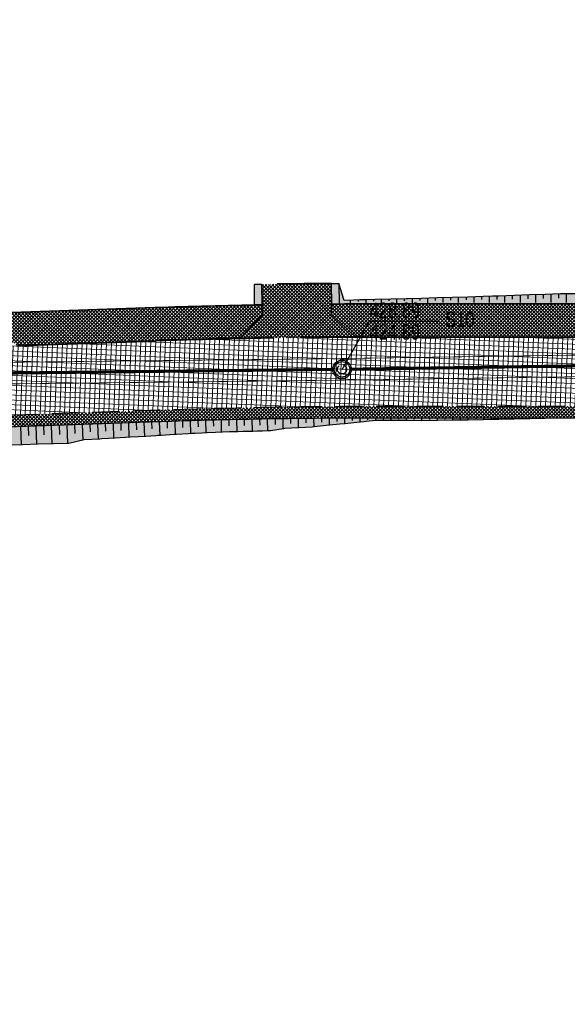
# Model space of a CAD drawing. Header units: metres. Extents: x 7331444 to 14836576, y 5479641 to 11132379.
# Tile 24 of 53: x 7418262 to 7418298, y 5566030 to 5566094. Entities that reach past the tile are written whole.
import ezdxf

# ---------------------------------------------------------------- set-up
doc = ezdxf.new("R2010")
doc.units = ezdxf.units.M
for name, pattern in [('1.5_0.5', [2, 1.5, -0.5]), ('ACAD_ISO02W100', [15, 12, -3]), ('DASHED', [0.75, 0.5, -0.25]), ('DASHED2', [0.375, 0.25, -0.125])]:
    doc.linetypes.add(name, pattern=pattern)
for name, color, linetype, lineweight in [('$Koncepcja', 10, 'Continuous', 35), ('$Wymiarowanie', 7, 'Continuous', 9), ('projekt KS', 44, 'Continuous', 30)]:
    doc.layers.add(name, color=color, linetype=linetype, lineweight=lineweight)
for name, color, linetype in [('$ODNOŚNIKI', 7, 'Continuous'), ('$wysarzenie', 7, 'Continuous'), ('C-DROGI-KORYTARZE', 7, 'Continuous'), ('Strzałka', 7, 'Continuous'), ('Zakres', 7, 'Continuous')]:
    doc.layers.add(name, color=color, linetype=linetype)
pattern_1 = [(45, (0, 0), (-0.1122532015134, 0.1122532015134), []), (135, (0, 0), (-0.1122532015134, -0.1122532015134), [])]

# ---------------------------------------------------------------- blocks, each defined once
blk = doc.blocks.new('droga Potiebni')
at = {"layer": '$Koncepcja', "lineweight": 9, "transparency": 33554610}
h = blk.add_hatch(dxfattribs=at)
h.set_pattern_fill('ANSI37', color=253, scale=0.05)
h.set_pattern_definition(pattern_1)
h.paths.add_polyline_path([(7418342.136, 5566068.522), (7418341.406, 5566067.771), (7418358.945, 5566067.782), (7418358.945, 5566068.532)])
edge = h.paths.add_edge_path()
edge.add_line((7418225.189, 5566066.654), (7418224.479, 5566065.879))
edge.add_line((7418224.479, 5566065.879), (7418271.463, 5566067.5))
edge.add_arc((7418285.145, 5565670.736), 397, 90.03622, 91.97504, ccw=False)
edge.add_line((7418284.894, 5566067.735), (7418335.299, 5566067.767))
edge.add_line((7418335.299, 5566067.767), (7418334.523, 5566068.517))
edge.add_line((7418334.523, 5566068.517), (7418284.894, 5566068.485))
edge.add_arc((7418285.145, 5565670.736), 397.75, 90.03622, 91.97504)
edge.add_line((7418271.437, 5566068.249), (7418225.189, 5566066.654))
h.paths.add_polyline_path([(7418186.852, 5566065.332), (7418186.136, 5566064.55), (7418218.406, 5566065.67), (7418217.611, 5566066.393)])
edge = h.paths.add_edge_path()
edge.add_line((7418145.709, 5566065.965), (7418144.849, 5566065.319))
edge.add_arc((7418165.884, 5566226.956), 163, 262.5855, 271.97504)
edge.add_line((7418171.501, 5566064.053), (7418180.069, 5566064.348))
edge.add_line((7418180.069, 5566064.348), (7418179.275, 5566065.071))
edge.add_line((7418179.275, 5566065.071), (7418171.475, 5566064.802))
edge.add_arc((7418165.884, 5566226.956), 162.25, 262.8573, 271.97504, ccw=False)
edge = h.paths.add_edge_path()
edge.add_line((7418092.704, 5566079.448), (7418099.899, 5566077.303))
edge.add_line((7418099.899, 5566077.303), (7418098.953, 5566076.806))
edge.add_line((7418098.953, 5566076.806), (7418100.677, 5566076.294))
edge.add_line((7418100.677, 5566076.294), (7418100.152, 5566077.228))
edge.add_line((7418100.152, 5566077.228), (7418107.356, 5566075.08))
edge.add_line((7418107.356, 5566075.08), (7418106.415, 5566074.587))
edge.add_line((7418106.415, 5566074.587), (7418119.41, 5566070.721))
edge.add_arc((7418165.884, 5566226.956), 163, 253.43446, 254.12449)
edge.add_line((7418121.295, 5566070.173), (7418120.764, 5566071.106))
edge.add_arc((7418125.782, 5566090.313), 19.852, 251.9299, 255.35846, ccw=False)
edge.add_line((7418119.624, 5566071.44), (7418092.704, 5566079.448))
h.paths.add_polyline_path([(7418085.554, 5566081.574), (7418084.602, 5566081.075), (7418093.232, 5566078.508), (7418092.704, 5566079.448)])
h.paths.add_polyline_path([(7417955.253, 5566119.894), (7417954.732, 5566120.837), (7417952.072, 5566121.649), (7417950.917, 5566121.217)])
h.paths.add_polyline_path([(7417973.249, 5566114.416), (7417972.72, 5566115.349), (7417961.915, 5566118.646), (7417960.987, 5566118.168)])
h.paths.add_polyline_path([(7418004.335, 5566104.951), (7418003.833, 5566105.883), (7418000.35, 5566106.919), (7417979.939, 5566113.146), (7417978.998, 5566112.662), (7418000.134, 5566106.201)])
h.paths.add_polyline_path([(7418034.141, 5566096.105), (7418033.627, 5566097.02), (7418011.034, 5566103.741), (7418010.106, 5566103.255)])
h.paths.add_polyline_path([(7418049.982, 5566091.373), (7418049.448, 5566092.323), (7418040.828, 5566094.879), (7418039.903, 5566094.394)])
h.paths.add_polyline_path([(7418056.655, 5566090.171), (7418055.73, 5566089.686), (7418078.881, 5566082.777), (7418078.353, 5566083.716)])
edge = h.paths.add_edge_path()
edge.add_line((7417934.69, 5566226.178), (7417935.405, 5566226.954))
edge.add_arc((7417338.293, 5566199.337), 597.75, 2.648096, 3.159462)
edge.add_line((7417935.135, 5566232.282), (7417934.183, 5566249.584))
edge.add_line((7417934.183, 5566249.584), (7417933.434, 5566249.543))
edge.add_line((7417933.434, 5566249.543), (7417934.386, 5566232.241))
edge.add_arc((7417321.435, 5566198.437), 613.883, 2.590063, 3.156649, ccw=False)
edge = h.paths.add_edge_path()
edge.add_line((7417935.291, 5566199.782), (7417936.044, 5566200.526))
edge.add_arc((7417365.661, 5566199.484), 570.385, 0.10462, 2.00715)
edge.add_line((7417935.695, 5566219.462), (7417934.93, 5566220.174))
edge.add_arc((7417344.819, 5566199.51), 590.473, 0.026456, 2.005577, ccw=False)
edge = h.paths.add_edge_path()
edge.add_line((7417934.647, 5566145.275), (7417935.404, 5566146.082))
edge.add_line((7417935.404, 5566146.082), (7417935.994, 5566191.645))
edge.add_arc((7417913.758, 5566192.052), 22.239, 358.9497, 362.50984)
edge.add_line((7417935.976, 5566193.026), (7417935.267, 5566193.752))
edge.add_arc((7417338.294, 5566199.337), 597, 359.262648, 359.464005, ccw=False)
edge.add_line((7417935.244, 5566191.654), (7417934.647, 5566145.275))
edge = h.paths.add_edge_path()
edge.add_line((7417935.859, 5566138.591), (7417934.931, 5566139.462))
edge.add_arc((7417957.623, 5566143.218), 23, 189.39947, 238.58277)
edge.add_line((7417945.634, 5566123.59), (7417945.137, 5566124.801))
edge.add_arc((7417957.622, 5566143.217), 22.249, 191.99896, 235.86654, ccw=False)
h = blk.add_hatch(dxfattribs=at)
h.set_pattern_fill('ANSI37', color=253, scale=0.05)
h.set_pattern_definition([(45, (7418366.50217, 5566070.78702), (-0.1122532, 0.1122532), []), (135, (7418366.50217, 5566070.78702), (-0.1122532, -0.1122532), [])])
edge = h.paths.add_edge_path()
edge.add_line((7418126.194, 5566076.502), (7418126.029, 5566075.884))
edge.add_line((7418126.029, 5566075.884), (7418127.092, 5566074.05))
edge.add_arc((7418205.228, 5566388.181), 323.703, 256.03186, 256.54015)
edge.add_line((7418129.881, 5566073.369), (7418131.635, 5566074.505))
edge.add_line((7418131.635, 5566074.505), (7418131.764, 5566075.143))
edge.add_arc((7418166.195, 5566228.308), 156.987, 255.23781, 257.33063, ccw=False)
h.paths.add_polyline_path([(7418104.421, 5566082.9), (7418104.235, 5566082.277), (7418105.244, 5566080.412), (7418119.886, 5566076.057), (7418121.689, 5566077.075), (7418121.861, 5566077.718)])
h.paths.add_polyline_path([(7418075.936, 5566091.373), (7418075.735, 5566090.697), (7418076.716, 5566088.898), (7418091.403, 5566084.53), (7418093.268, 5566085.54), (7418093.454, 5566086.162)])
h.paths.add_polyline_path([(7418036.681, 5566103.05), (7418036.493, 5566102.417), (7418037.506, 5566100.562), (7418069.616, 5566091.01), (7418071.421, 5566091.98), (7418071.623, 5566092.656)])
h.paths.add_polyline_path([(7418006.781, 5566111.945), (7418006.595, 5566111.321), (7418007.608, 5566109.465), (7418030.317, 5566102.7), (7418032.18, 5566103.7), (7418032.324, 5566104.346)])
h.paths.add_polyline_path([(7417977.524, 5566118.588), (7417978.066, 5566118.423), (7418000.42, 5566111.604), (7418002.282, 5566112.604), (7418002.467, 5566113.227), (7417976.685, 5566121.092), (7417976.491, 5566120.445)])
h.paths.add_polyline_path([(7417966.316, 5566124.276), (7417966.115, 5566123.679), (7417967.077, 5566121.777), (7417967.843, 5566121.542), (7417969.861, 5566120.926), (7417970.33, 5566120.783), (7417972.179, 5566121.733), (7417972.381, 5566122.405)])
edge = h.paths.add_edge_path()
edge.add_line((7417960.018, 5566124.261), (7417961.855, 5566125.129))
edge.add_line((7417961.855, 5566125.129), (7417962.07, 5566125.772))
edge.add_line((7417962.07, 5566125.772), (7417957.806, 5566127.503))
edge.add_arc((7417996.718, 5566217.283), 97.85, 242.17268, 246.56728, ccw=False)
edge.add_arc((7417957.625, 5566143.22), 14.103, 190.12877, 242.16684, ccw=False)
edge.add_arc((7418040.069, 5566157.938), 97.85, 179.26298, 190.12293, ccw=False)
edge.add_line((7417942.227, 5566159.196), (7417942.647, 5566191.84))
edge.add_arc((7417338.3, 5566199.337), 604.394, 359.289295, 360.823709)
edge.add_line((7417942.631, 5566208.026), (7417940.481, 5566207.995))
edge.add_arc((7417338.294, 5566199.337), 602.25, -0.71065, 0.823712, ccw=False)
edge.add_line((7417940.497, 5566191.867), (7417940.077, 5566159.225))
edge.add_arc((7418040.069, 5566157.938), 100, 179.26265, 190.12293)
edge.add_arc((7417957.623, 5566143.218), 16.251, 190.12385, 242.23717)
edge.add_arc((7417995.526, 5566214.688), 97.149, 242.09094, 248.56147)
edge = h.paths.add_edge_path()
edge.add_line((7418315.601, 5566075.155), (7418315.602, 5566074.505))
edge.add_line((7418315.602, 5566074.505), (7418317.103, 5566073.006))
edge.add_line((7418317.103, 5566073.006), (7418360.358, 5566073.033))
edge.add_arc((7418360.354, 5566079.033), 6, 270.03622, 360.40094)
edge.add_line((7418366.354, 5566079.075), (7418366.279, 5566089.731))
edge.add_line((7418366.279, 5566089.731), (7418364.255, 5566089.731))
edge.add_line((7418364.255, 5566089.731), (7418364.351, 5566079.017))
edge.add_arc((7418360.552, 5566078.983), 3.8, -89.96378, 0.51487, ccw=False)
edge.add_line((7418360.554, 5566075.183), (7418315.601, 5566075.155))
h.paths.add_polyline_path([(7418282.662, 5566075.128), (7418282.672, 5566074.478), (7418284.193, 5566072.984), (7418309.603, 5566073.001), (7418311.102, 5566074.502), (7418311.101, 5566075.152)])
edge = h.paths.add_edge_path()
edge.add_line((7418260.678, 5566074.532), (7418260.701, 5566073.894))
edge.add_line((7418260.701, 5566073.894), (7418262.255, 5566072.45))
edge.add_line((7418262.255, 5566072.45), (7418271.282, 5566072.747))
edge.add_arc((7418285.145, 5565670.736), 402.25, 91.20311, 91.97504, ccw=False)
edge.add_line((7418276.699, 5566072.897), (7418278.172, 5566074.413))
edge.add_line((7418278.172, 5566074.413), (7418278.16, 5566075.059))
edge.add_arc((7418281.853, 5565771.191), 303.891, 90.69623, 92.00735)
edge.add_line((7418271.208, 5566074.895), (7418260.678, 5566074.532))
edge = h.paths.add_edge_path()
edge.add_line((7418217.67, 5566070.898), (7418219.096, 5566072.434))
edge.add_line((7418219.096, 5566072.434), (7418219.071, 5566073.105))
edge.add_line((7418219.071, 5566073.105), (7418171.246, 5566071.448))
edge.add_arc((7418165.884, 5566226.968), 155.612, 258.99108, 271.97453, ccw=False)
edge.add_line((7418136.168, 5566074.219), (7418136.039, 5566073.581))
edge.add_line((7418136.039, 5566073.581), (7418137.216, 5566071.836))
edge.add_arc((7418165.879, 5566226.64), 157.435, 259.51029, 271.98081)
edge.add_line((7418171.32, 5566069.299), (7418217.67, 5566070.898))
h.paths.add_polyline_path([(7418223.569, 5566073.252), (7418223.593, 5566072.601), (7418225.15, 5566071.156), (7418254.761, 5566072.177), (7418256.204, 5566073.73), (7418256.18, 5566074.382)])
h = blk.add_hatch(dxfattribs=at)
h.set_pattern_fill('ANSI37', color=253, scale=0.05)
h.set_pattern_definition(pattern_1)
h.paths.add_polyline_path([(7418284.193, 5566073), (7418282.672, 5566074.478), (7418282.643, 5566076.461), (7418278.143, 5566076.396), (7418278.172, 5566074.413), (7418276.699, 5566072.897)])
at = {"layer": '$Wymiarowanie', "lineweight": 9, "ltscale": 5, "transparency": 33554585}
h = blk.add_hatch(dxfattribs=at)
h.set_pattern_fill('ANSI37', color=253, scale=0.1, angle=42.69634)
h.set_pattern_definition([(87.696338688, (0, 0), (-0.317243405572, 0.012762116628), []), (177.696338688, (0, 0), (-0.012762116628, -0.317243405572), [])])
edge = h.paths.add_edge_path()
edge.add_line((7417938.676, 5566249.831), (7417934.183, 5566249.584))
edge.add_line((7417934.183, 5566249.584), (7417935.135, 5566232.282))
edge.add_arc((7417338.294, 5566199.337), 597.75, -0.737352, 3.159462, ccw=False)
edge.add_line((7417935.994, 5566191.645), (7417935.374, 5566143.504))
edge.add_arc((7417957.623, 5566143.218), 22.25, 179.26265, 253.03296)
edge.add_line((7417951.13, 5566121.936), (7418000.35, 5566106.919))
edge.add_line((7418000.35, 5566106.919), (7418119.624, 5566071.44))
edge.add_arc((7418165.958, 5566227.539), 162.83, 253.46777, 271.94174)
edge.add_line((7418171.475, 5566064.802), (7418271.437, 5566068.249))
edge.add_arc((7418285.145, 5565670.736), 397.75, 90.03622, 91.97504, ccw=False)
edge.add_line((7418284.894, 5566068.485), (7418360.509, 5566068.533))
edge.add_arc((7418360.513, 5566062.533), 6, 0.7307, 90.03622, ccw=False)
edge.add_line((7418366.512, 5566062.61), (7418366.354, 5566079.075))
edge.add_arc((7418360.354, 5566079.033), 6, -89.96378, 0.40094, ccw=False)
edge.add_line((7418360.358, 5566073.033), (7418284.891, 5566072.985))
edge.add_arc((7418285.145, 5565670.736), 402.25, 90.03622, 91.97504)
edge.add_line((7418271.282, 5566072.747), (7418171.32, 5566069.299))
edge.add_arc((7418165.884, 5566226.956), 157.75, 253.43446, 271.97504, ccw=False)
edge.add_line((7418120.907, 5566075.753), (7418001.648, 5566111.228))
edge.add_line((7418001.648, 5566111.228), (7417967.536, 5566121.636))
edge.add_arc((7417996.718, 5566217.283), 100, 242.17268, 253.03296, ccw=False)
edge.add_arc((7417957.464, 5566143.102), 16.074, 189.81589, 242.47972, ccw=False)
edge.add_arc((7418040.069, 5566157.938), 100, 179.26265, 190.12293, ccw=False)
edge.add_line((7417940.077, 5566159.225), (7417940.494, 5566191.587))
edge.add_arc((7417338.294, 5566199.337), 602.25, 359.262648, 362.910597)
edge.add_arc((7417945.759, 5566230.222), 6, 93.15946, 182.9106, ccw=False)
edge.add_line((7417945.428, 5566236.213), (7417948.424, 5566236.379))
edge.add_line((7417948.424, 5566236.379), (7417948.203, 5566240.372))
edge.add_line((7417948.203, 5566240.372), (7417945.216, 5566240.207))
edge.add_arc((7417944.885, 5566246.198), 6, 183.15946, 273.15946, ccw=False)
edge.add_line((7417938.894, 5566245.867), (7417938.676, 5566249.831))
at = {"lineweight": 9, "transparency": 33554610}
h = blk.add_hatch(color=253, dxfattribs=at)
h.dxf.hatch_style = 1
h.paths.add_polyline_path([(7418278.143, 5566076.396), (7418277.643, 5566076.389), (7418277.663, 5566075.066, -0.000309), (7418278.162, 5566075.075)])
h = blk.add_hatch(color=253, dxfattribs=at)
h.dxf.hatch_style = 1
h.paths.add_polyline_path([(7418283.143, 5566076.469), (7418282.643, 5566076.461), (7418282.662, 5566075.128, -0.000309), (7418283.162, 5566075.131)])
h = blk.add_hatch(color=253, dxfattribs=at)
h.dxf.hatch_style = 1
edge = h.paths.add_edge_path()
edge.add_line((7418309.448, 5566075.578), (7418306.999, 5566075.658))
edge.add_line((7418306.999, 5566075.658), (7418301.166, 5566075.782))
edge.add_line((7418301.166, 5566075.782), (7418299.499, 5566075.818))
edge.add_line((7418299.499, 5566075.818), (7418298.374, 5566075.796))
edge.add_line((7418298.374, 5566075.796), (7418284.997, 5566075.404))
edge.add_line((7418284.997, 5566075.404), (7418283.483, 5566075.366))
edge.add_line((7418283.483, 5566075.366), (7418283.143, 5566076.469))
edge.add_line((7418283.143, 5566076.469), (7418283.162, 5566075.135))
edge.add_arc((7418283.993, 5566244.789), 169.656, 269.71949, 270.30291)
edge.add_line((7418284.89, 5566075.135), (7418310.646, 5566075.152))
edge.add_line((7418310.646, 5566075.152), (7418309.448, 5566075.578))
h = blk.add_hatch(color=253, dxfattribs=at)
h.dxf.hatch_style = 1
edge = h.paths.add_edge_path()
edge.add_line((7418275.524, 5566066.825), (7418278.517, 5566066.912))
edge.add_line((7418278.517, 5566066.912), (7418279.554, 5566067.042))
edge.add_line((7418279.554, 5566067.042), (7418280.544, 5566067.106))
edge.add_line((7418280.544, 5566067.106), (7418283.506, 5566067.374))
edge.add_line((7418283.506, 5566067.374), (7418285.504, 5566067.575))
edge.add_line((7418285.504, 5566067.575), (7418290.753, 5566067.602))
edge.add_line((7418290.753, 5566067.602), (7418297.76, 5566067.744))
edge.add_line((7418297.76, 5566067.744), (7418284.894, 5566067.735))
edge.add_arc((7418285.145, 5565670.736), 397, 90.03622, 91.97504)
edge.add_line((7418271.463, 5566067.5), (7418225.179, 5566065.904))
edge.add_line((7418225.179, 5566065.904), (7418224.265, 5566064.905))
edge.add_line((7418224.265, 5566064.905), (7418224.528, 5566058.908))
edge.add_line((7418224.528, 5566058.908), (7418225.359, 5566064.732))
edge.add_line((7418225.359, 5566064.732), (7418225.668, 5566064.966))
edge.add_line((7418225.668, 5566064.966), (7418230.566, 5566065.069))
edge.add_line((7418230.566, 5566065.069), (7418238.563, 5566065.31))
edge.add_line((7418238.563, 5566065.31), (7418244.16, 5566065.521))
edge.add_line((7418244.16, 5566065.521), (7418248.157, 5566065.684))
edge.add_line((7418248.157, 5566065.684), (7418249.656, 5566065.746))
edge.add_line((7418249.656, 5566065.746), (7418250.658, 5566065.706))
edge.add_line((7418250.658, 5566065.706), (7418251.661, 5566065.639))
edge.add_line((7418251.661, 5566065.639), (7418253.558, 5566065.708))
edge.add_line((7418253.558, 5566065.708), (7418260.155, 5566065.94))
edge.add_line((7418260.155, 5566065.94), (7418265.653, 5566066.101))
edge.add_line((7418265.653, 5566066.101), (7418266.646, 5566066.325))
edge.add_line((7418266.646, 5566066.325), (7418275.524, 5566066.825))
at = {"layer": '$Koncepcja', "color": 253, "lineweight": 40}
for p, q in [((7418284.891, 5566072.985), (7418309.603, 5566073.001)), ((7418262.27, 5566072.436), (7418271.282, 5566072.747))]:
    blk.add_line(p, q, dxfattribs=at)
at = {"layer": '$Koncepcja', "color": 253, "lineweight": 25, "ltscale": 7}
for p, q in [((7418335.299, 5566067.767), (7418284.894, 5566067.735)), ((7418271.463, 5566067.5), (7418224.479, 5566065.879))]:
    blk.add_line(p, q, dxfattribs=at)
at = {"layer": '$Koncepcja', "color": 253, "lineweight": 25, "ltscale": 7, "elevation": 428.9, "flags": 128}
for points in [[(7418278.143, 5566076.396), (7418277.643, 5566076.389)], [(7418277.643, 5566076.389), (7418277.663, 5566075.068)], [(7418282.643, 5566076.461), (7418283.143, 5566076.469)], [(7418283.143, 5566076.469), (7418283.162, 5566075.135)], [(7418278.16, 5566075.075), (7418278.172, 5566074.413)], [(7418282.662, 5566075.128), (7418282.672, 5566074.478)], [(7418276.694, 5566072.891), (7418278.172, 5566074.413)], [(7418284.193, 5566073), (7418282.672, 5566074.478)]]:
    blk.add_lwpolyline(points, dxfattribs=at)
at = {"layer": '$Koncepcja', "color": 253, "linetype": 'DASHED', "lineweight": 40, "ltscale": 7, "elevation": 428.9, "flags": 128}
blk.add_lwpolyline([(7418282.643, 5566076.461), (7418278.143, 5566076.396)], dxfattribs=at)
at = {"layer": '$Koncepcja', "color": 253, "lineweight": 35, "ltscale": 7, "elevation": 428.9, "flags": 128}
for points in [[(7418278.143, 5566076.396), (7418278.162, 5566075.075)], [(7418282.643, 5566076.461), (7418282.662, 5566075.128)]]:
    blk.add_lwpolyline(points, dxfattribs=at)
at = {"layer": '$Koncepcja', "color": 253, "lineweight": 35, "ltscale": 7, "flags": 128}
for points in [[(7418260.678, 5566074.532), (7418271.208, 5566074.895, -0.004301), (7418278.162, 5566075.075)], [(7418282.662, 5566075.128, -0.001377), (7418284.89, 5566075.135), (7418311.101, 5566075.152)]]:
    blk.add_lwpolyline(points, format="xyb", dxfattribs=at)
at = {"layer": '$Koncepcja', "color": 253, "linetype": 'DASHED2', "lineweight": 25, "ltscale": 7, "flags": 128}
blk.add_lwpolyline([(7418334.554, 5566068.517), (7418284.894, 5566068.485, 0.00846), (7418271.437, 5566068.249), (7418225.189, 5566066.654)], format="xyb", dxfattribs=at)
at = {"layer": '$Koncepcja', "color": 253, "lineweight": 40}
for start, end in [(91.20311, 91.97504), (90.03622, 90.13563)]:
    blk.add_arc((7418285.145, 5565670.736), 402.25, start, end, dxfattribs=at)
at = {"layer": '$Koncepcja', "color": 253, "linetype": 'DASHED', "lineweight": 40, "ltscale": 7}
blk.add_arc((7418285.145, 5565670.736), 402.25, 90.13563, 91.20391, dxfattribs=at)
at = {"layer": '$Koncepcja', "color": 253, "lineweight": 25, "ltscale": 7}
blk.add_arc((7418285.145, 5565670.736), 397, 90.03622, 91.97504, dxfattribs=at)
at = {"layer": 'C-DROGI-KORYTARZE', "color": 253, "linetype": 'Continuous', "lineweight": -3}
for p, q in [((7418284.079, 5566075.382, 429.092), (7418283.483, 5566075.366, 429.087)), ((7418283.881, 5566075.377, 429.09), (7418283.881, 5566075.213, 428.981)), ((7418284.495, 5566075.392, 429.095), (7418284.079, 5566075.382, 429.092)), ((7418284.38, 5566075.389, 429.094), (7418284.381, 5566075.302, 429.036)), ((7418284.536, 5566075.393, 429.096), (7418284.495, 5566075.392, 429.095)), ((7418284.764, 5566075.399, 429.097), (7418284.536, 5566075.393, 429.096)), ((7418284.878, 5566075.401, 429.098), (7418284.764, 5566075.399, 429.097)), ((7418284.886, 5566075.402, 429.098), (7418284.878, 5566075.401, 429.098)), ((7418284.88, 5566075.401, 429.098), (7418284.88, 5566075.215, 428.974)), ((7418284.889, 5566075.402, 429.098), (7418284.886, 5566075.402, 429.098)), ((7418284.89, 5566075.402, 429.098), (7418284.889, 5566075.402, 429.098)), ((7418284.893, 5566075.402, 429.098), (7418284.89, 5566075.402, 429.098)), ((7418284.89, 5566075.402, 429.098), (7418284.89, 5566075.402, 429.098)), ((7418284.898, 5566075.402, 429.099), (7418284.893, 5566075.402, 429.098)), ((7418284.909, 5566075.402, 429.099), (7418284.898, 5566075.402, 429.099)), ((7418285.499, 5566075.417, 429.103), (7418284.909, 5566075.402, 429.099)), ((7418285.38, 5566075.414, 429.102), (7418285.38, 5566075.315, 429.037)), ((7418286.499, 5566075.442, 429.112), (7418285.499, 5566075.417, 429.103)), ((7418285.88, 5566075.426, 429.107), (7418285.88, 5566075.216, 428.967)), ((7418286.38, 5566075.439, 429.111), (7418286.38, 5566075.328, 429.037)), ((7418287.499, 5566075.468, 429.12), (7418286.499, 5566075.442, 429.112)), ((7418286.88, 5566075.452, 429.115), (7418286.88, 5566075.217, 428.958)), ((7418287.379, 5566075.465, 429.119), (7418287.38, 5566075.341, 429.036)), ((7418287.635, 5566075.472, 429.121), (7418287.499, 5566075.468, 429.12)), ((7418288.499, 5566075.496, 429.128), (7418287.635, 5566075.472, 429.121)), ((7418287.879, 5566075.479, 429.123), (7418287.879, 5566075.217, 428.949)), ((7418288.379, 5566075.492, 429.127), (7418288.379, 5566075.355, 429.036)), ((7418289.499, 5566075.524, 429.137), (7418288.499, 5566075.496, 429.128)), ((7418288.879, 5566075.506, 429.132), (7418288.879, 5566075.218, 428.939)), ((7418289.379, 5566075.521, 429.136), (7418289.379, 5566075.369, 429.035)), ((7418290.499, 5566075.554, 429.145), (7418289.499, 5566075.524, 429.137)), ((7418289.878, 5566075.535, 429.14), (7418289.879, 5566075.219, 428.929)), ((7418290.378, 5566075.55, 429.144), (7418290.378, 5566075.385, 429.034)), ((7418291.499, 5566075.584, 429.154), (7418290.499, 5566075.554, 429.145)), ((7418290.878, 5566075.565, 429.148), (7418290.878, 5566075.219, 428.918)), ((7418291.378, 5566075.581, 429.153), (7418291.378, 5566075.4, 429.032)), ((7418292.499, 5566075.616, 429.162), (7418291.499, 5566075.584, 429.154)), ((7418291.878, 5566075.596, 429.157), (7418291.878, 5566075.22, 428.906)), ((7418292.377, 5566075.612, 429.161), (7418292.377, 5566075.416, 429.031)), ((7418293.089, 5566075.635, 429.167), (7418292.499, 5566075.616, 429.162)), ((7418292.877, 5566075.628, 429.166), (7418292.877, 5566075.22, 428.894)), ((7418293.499, 5566075.649, 429.171), (7418293.089, 5566075.635, 429.167)), ((7418293.377, 5566075.645, 429.17), (7418293.377, 5566075.433, 429.028)), ((7418294.499, 5566075.683, 429.18), (7418293.499, 5566075.649, 429.171)), ((7418293.876, 5566075.662, 429.174), (7418293.877, 5566075.221, 428.88)), ((7418294.376, 5566075.679, 429.179), (7418294.376, 5566075.45, 429.026)), ((7418295.499, 5566075.718, 429.188), (7418294.499, 5566075.683, 429.18)), ((7418294.876, 5566075.696, 429.183), (7418294.876, 5566075.222, 428.867)), ((7418295.376, 5566075.714, 429.187), (7418295.376, 5566075.468, 429.023)), ((7418296.499, 5566075.754, 429.197), (7418295.499, 5566075.718, 429.188)), ((7418295.875, 5566075.731, 429.192), (7418295.876, 5566075.222, 428.852)), ((7418296.375, 5566075.75, 429.196), (7418296.375, 5566075.486, 429.02)), ((7418297.499, 5566075.781, 429.199), (7418296.499, 5566075.754, 429.197)), ((7418296.875, 5566075.764, 429.198), (7418296.875, 5566075.223, 428.837)), ((7418297.375, 5566075.777, 429.199), (7418297.375, 5566075.5, 429.014)), ((7418298.499, 5566075.799, 429.194), (7418297.499, 5566075.781, 429.199)), ((7418297.874, 5566075.787, 429.197), (7418297.875, 5566075.224, 428.821)), ((7418281.41, 5566067.718, 428.901), (7418280.537, 5566067.709, 428.906)), ((7418281.41, 5566067.718, 428.601), (7418280.537, 5566067.709, 428.606)), ((7418281.53, 5566067.719, 428.901), (7418281.41, 5566067.718, 428.901)), ((7418281.53, 5566067.719, 428.601), (7418281.41, 5566067.718, 428.601)), ((7418281.504, 5566067.719, 428.901), (7418281.509, 5566067.167, 428.533)), ((7418282.306, 5566067.725, 428.896), (7418281.53, 5566067.719, 428.901)), ((7418282.306, 5566067.725, 428.596), (7418281.53, 5566067.719, 428.601)), ((7418282.004, 5566067.723, 428.898), (7418282.006, 5566067.471, 428.73)), ((7418282.522, 5566067.727, 428.895), (7418282.306, 5566067.725, 428.896)), ((7418282.522, 5566067.727, 428.595), (7418282.306, 5566067.725, 428.596)), ((7418282.504, 5566067.727, 428.895), (7418282.507, 5566067.271, 428.592)), ((7418283.203, 5566067.731, 428.891), (7418282.522, 5566067.727, 428.895)), ((7418283.203, 5566067.731, 428.591), (7418282.522, 5566067.727, 428.595)), ((7418283.004, 5566067.73, 428.892), (7418283.005, 5566067.526, 428.757)), ((7418283.515, 5566067.732, 428.889), (7418283.203, 5566067.731, 428.891)), ((7418283.515, 5566067.732, 428.589), (7418283.203, 5566067.731, 428.591)), ((7418283.504, 5566067.732, 428.889), (7418283.506, 5566067.374, 428.65)), ((7418284.099, 5566067.734, 428.885), (7418283.515, 5566067.732, 428.889)), ((7418284.099, 5566067.734, 428.585), (7418283.515, 5566067.732, 428.589)), ((7418284.004, 5566067.734, 428.886), (7418284.005, 5566067.579, 428.783)), ((7418284.507, 5566067.735, 428.882), (7418284.099, 5566067.734, 428.885)), ((7418284.507, 5566067.735, 428.582), (7418284.099, 5566067.734, 428.585)), ((7418284.504, 5566067.735, 428.882), (7418284.505, 5566067.475, 428.709)), ((7418284.547, 5566067.735, 428.882), (7418284.507, 5566067.735, 428.882)), ((7418284.547, 5566067.735, 428.582), (7418284.507, 5566067.735, 428.582)), ((7418284.771, 5566067.735, 428.88), (7418284.547, 5566067.735, 428.882)), ((7418284.771, 5566067.735, 428.58), (7418284.547, 5566067.735, 428.582)), ((7418284.884, 5566067.735, 428.879), (7418284.771, 5566067.735, 428.88)), ((7418284.884, 5566067.735, 428.579), (7418284.771, 5566067.735, 428.58)), ((7418284.891, 5566067.735, 428.879), (7418284.884, 5566067.735, 428.879)), ((7418284.891, 5566067.735, 428.579), (7418284.884, 5566067.735, 428.579)), ((7418284.894, 5566067.735, 428.879), (7418284.891, 5566067.735, 428.879)), ((7418284.894, 5566067.735, 428.579), (7418284.891, 5566067.735, 428.579)), ((7418284.895, 5566067.735, 428.879), (7418284.894, 5566067.735, 428.879)), ((7418284.894, 5566067.735, 428.879), (7418284.894, 5566067.735, 428.879)), ((7418284.895, 5566067.735, 428.579), (7418284.894, 5566067.735, 428.579)), ((7418284.894, 5566067.735, 428.579), (7418284.894, 5566067.735, 428.579)), ((7418284.898, 5566067.735, 428.879), (7418284.895, 5566067.735, 428.879)), ((7418284.898, 5566067.735, 428.579), (7418284.895, 5566067.735, 428.579)), ((7418284.903, 5566067.735, 428.879), (7418284.898, 5566067.735, 428.879)), ((7418284.903, 5566067.735, 428.579), (7418284.898, 5566067.735, 428.579)), ((7418284.914, 5566067.735, 428.879), (7418284.903, 5566067.735, 428.879)), ((7418284.914, 5566067.735, 428.579), (7418284.903, 5566067.735, 428.579)), ((7418285.504, 5566067.736, 428.875), (7418284.914, 5566067.735, 428.879)), ((7418285.504, 5566067.736, 428.575), (7418284.914, 5566067.735, 428.579)), ((7418285.004, 5566067.736, 428.878), (7418285.004, 5566067.63, 428.808)), ((7418286.504, 5566067.736, 428.866), (7418285.504, 5566067.736, 428.875)), ((7418286.504, 5566067.736, 428.566), (7418285.504, 5566067.736, 428.575)), ((7418285.504, 5566067.736, 428.875), (7418285.504, 5566067.575, 428.767)), ((7418286.004, 5566067.736, 428.871), (7418286.004, 5566067.659, 428.819)), ((7418287.504, 5566067.737, 428.858), (7418286.504, 5566067.736, 428.866)), ((7418287.504, 5566067.737, 428.558), (7418286.504, 5566067.736, 428.566)), ((7418286.504, 5566067.736, 428.866), (7418286.504, 5566067.587, 428.767)), ((7418287.004, 5566067.737, 428.862), (7418287.004, 5566067.66, 428.811)), ((7418287.64, 5566067.737, 428.856), (7418287.504, 5566067.737, 428.858)), ((7418287.64, 5566067.737, 428.556), (7418287.504, 5566067.737, 428.558)), ((7418287.504, 5566067.737, 428.858), (7418287.504, 5566067.579, 428.752)), ((7418288.504, 5566067.738, 428.848), (7418287.64, 5566067.737, 428.856)), ((7418288.504, 5566067.738, 428.548), (7418287.64, 5566067.737, 428.556)), ((7418288.004, 5566067.737, 428.853), (7418288.004, 5566067.656, 428.799)), ((7418289.504, 5566067.738, 428.838), (7418288.504, 5566067.738, 428.848)), ((7418289.504, 5566067.738, 428.538), (7418288.504, 5566067.738, 428.548)), ((7418288.504, 5566067.738, 428.848), (7418288.504, 5566067.571, 428.737)), ((7418289.004, 5566067.738, 428.843), (7418289.004, 5566067.657, 428.789)), ((7418290.504, 5566067.739, 428.827), (7418289.504, 5566067.738, 428.838)), ((7418290.504, 5566067.739, 428.527), (7418289.504, 5566067.738, 428.538)), ((7418289.504, 5566067.738, 428.838), (7418289.504, 5566067.582, 428.733)), ((7418290.004, 5566067.739, 428.832), (7418290.004, 5566067.664, 428.783)), ((7418291.504, 5566067.74, 428.816), (7418290.504, 5566067.739, 428.827)), ((7418291.504, 5566067.74, 428.516), (7418290.504, 5566067.739, 428.527)), ((7418290.504, 5566067.739, 428.827), (7418290.504, 5566067.598, 428.733)), ((7418291.004, 5566067.739, 428.821), (7418291.004, 5566067.673, 428.777)), ((7418292.504, 5566067.74, 428.803), (7418291.504, 5566067.74, 428.816)), ((7418292.504, 5566067.74, 428.503), (7418291.504, 5566067.74, 428.516)), ((7418291.504, 5566067.74, 428.816), (7418291.504, 5566067.615, 428.732)), ((7418292.004, 5566067.74, 428.809), (7418292.004, 5566067.682, 428.771)), ((7418293.094, 5566067.741, 428.796), (7418292.504, 5566067.74, 428.803)), ((7418293.094, 5566067.741, 428.496), (7418292.504, 5566067.74, 428.503)), ((7418292.504, 5566067.74, 428.803), (7418292.504, 5566067.633, 428.732)), ((7418293.004, 5566067.741, 428.797), (7418293.004, 5566067.692, 428.764)), ((7418293.504, 5566067.741, 428.791), (7418293.094, 5566067.741, 428.796)), ((7418293.504, 5566067.741, 428.491), (7418293.094, 5566067.741, 428.496)), ((7418294.504, 5566067.742, 428.777), (7418293.504, 5566067.741, 428.791)), ((7418294.504, 5566067.742, 428.477), (7418293.504, 5566067.741, 428.491)), ((7418293.504, 5566067.741, 428.791), (7418293.504, 5566067.652, 428.731)), ((7418294.004, 5566067.741, 428.784), (7418294.004, 5566067.702, 428.758)), ((7418295.504, 5566067.742, 428.763), (7418294.504, 5566067.742, 428.777)), ((7418295.504, 5566067.742, 428.463), (7418294.504, 5566067.742, 428.477)), ((7418294.504, 5566067.742, 428.777), (7418294.504, 5566067.673, 428.731)), ((7418295.004, 5566067.742, 428.77), (7418295.004, 5566067.713, 428.751)), ((7418296.504, 5566067.743, 428.748), (7418295.504, 5566067.742, 428.763)), ((7418296.504, 5566067.743, 428.448), (7418295.504, 5566067.742, 428.463)), ((7418295.504, 5566067.742, 428.763), (7418295.504, 5566067.695, 428.731)), ((7418296.504, 5566067.718, 428.731), (7418295.504, 5566067.695, 428.731)), ((7418296.004, 5566067.742, 428.755), (7418296.004, 5566067.724, 428.743)), ((7418297.504, 5566067.743, 428.732), (7418296.504, 5566067.743, 428.748)), ((7418297.504, 5566067.743, 428.432), (7418296.504, 5566067.743, 428.448)), ((7418296.504, 5566067.743, 428.748), (7418296.504, 5566067.718, 428.731)), ((7418297.504, 5566067.741, 428.731), (7418296.504, 5566067.718, 428.731)), ((7418297.004, 5566067.743, 428.74), (7418297.004, 5566067.736, 428.736)), ((7418298.504, 5566067.744, 428.716), (7418297.504, 5566067.743, 428.732)), ((7418298.504, 5566067.744, 428.416), (7418297.504, 5566067.743, 428.432)), ((7418297.504, 5566067.743, 428.732), (7418297.504, 5566067.741, 428.731)), ((7418298.504, 5566067.732, 428.724), (7418297.504, 5566067.741, 428.731)), ((7418262.614, 5566067.195, 428.888), (7418261.614, 5566067.16, 428.884)), ((7418262.614, 5566067.195, 428.588), (7418261.614, 5566067.16, 428.584)), ((7418262.512, 5566067.191, 428.887), (7418262.553, 5566066.01, 428.1)), ((7418263.613, 5566067.229, 428.892), (7418262.614, 5566067.195, 428.888)), ((7418263.613, 5566067.229, 428.592), (7418262.614, 5566067.195, 428.588)), ((7418263.012, 5566067.208, 428.889), (7418263.032, 5566066.617, 428.495)), ((7418263.512, 5566067.225, 428.891), (7418263.552, 5566066.04, 428.1)), ((7418264.612, 5566067.263, 428.896), (7418263.613, 5566067.229, 428.892)), ((7418264.612, 5566067.263, 428.596), (7418263.613, 5566067.229, 428.592)), ((7418264.011, 5566067.243, 428.893), (7418264.032, 5566066.649, 428.497)), ((7418264.511, 5566067.26, 428.895), (7418264.552, 5566066.069, 428.101)), ((7418265.612, 5566067.298, 428.9), (7418264.612, 5566067.263, 428.896)), ((7418265.612, 5566067.298, 428.6), (7418264.612, 5566067.263, 428.596)), ((7418265.011, 5566067.277, 428.897), (7418265.031, 5566066.68, 428.499)), ((7418265.51, 5566067.294, 428.899), (7418265.552, 5566066.098, 428.102)), ((7418266.611, 5566067.332, 428.904), (7418265.612, 5566067.298, 428.9)), ((7418266.611, 5566067.332, 428.604), (7418265.612, 5566067.298, 428.6)), ((7418266.01, 5566067.312, 428.901), (7418266.029, 5566066.751, 428.527)), ((7418266.51, 5566067.329, 428.903), (7418266.545, 5566066.302, 428.218)), ((7418267.611, 5566067.367, 428.908), (7418266.611, 5566067.332, 428.904)), ((7418267.611, 5566067.367, 428.608), (7418266.611, 5566067.332, 428.604)), ((7418267.009, 5566067.346, 428.905), (7418267.027, 5566066.847, 428.572)), ((7418267.509, 5566067.363, 428.908), (7418267.543, 5566066.376, 428.249)), ((7418267.747, 5566067.372, 428.908), (7418267.611, 5566067.367, 428.908)), ((7418267.747, 5566067.372, 428.608), (7418267.611, 5566067.367, 428.608)), ((7418268.61, 5566067.401, 428.912), (7418267.747, 5566067.372, 428.908)), ((7418268.61, 5566067.401, 428.612), (7418267.747, 5566067.372, 428.608)), ((7418268.009, 5566067.381, 428.909), (7418268.026, 5566066.893, 428.584)), ((7418268.509, 5566067.398, 428.911), (7418268.542, 5566066.433, 428.268)), ((7418269.609, 5566067.436, 428.915), (7418268.61, 5566067.401, 428.912)), ((7418269.609, 5566067.436, 428.615), (7418268.61, 5566067.401, 428.612)), ((7418269.008, 5566067.415, 428.913), (7418269.025, 5566066.939, 428.595)), ((7418269.508, 5566067.432, 428.915), (7418269.54, 5566066.492, 428.287)), ((7418270.609, 5566067.47, 428.917), (7418269.609, 5566067.436, 428.915)), ((7418270.609, 5566067.47, 428.617), (7418269.609, 5566067.436, 428.615)), ((7418270.008, 5566067.449, 428.916), (7418270.024, 5566066.985, 428.606)), ((7418270.507, 5566067.467, 428.917), (7418270.539, 5566066.551, 428.306)), ((7418271.259, 5566067.493, 428.919), (7418270.609, 5566067.47, 428.917)), ((7418271.259, 5566067.493, 428.619), (7418270.609, 5566067.47, 428.617)), ((7418271.007, 5566067.484, 428.918), (7418271.023, 5566067.033, 428.617)), ((7418271.372, 5566067.497, 428.919), (7418271.259, 5566067.493, 428.919)), ((7418271.372, 5566067.497, 428.619), (7418271.259, 5566067.493, 428.619)), ((7418271.429, 5566067.498, 428.919), (7418271.372, 5566067.497, 428.919)), ((7418271.429, 5566067.498, 428.619), (7418271.372, 5566067.497, 428.619)), ((7418271.457, 5566067.499, 428.919), (7418271.429, 5566067.498, 428.919)), ((7418271.457, 5566067.499, 428.619), (7418271.429, 5566067.498, 428.619)), ((7418271.46, 5566067.5, 428.919), (7418271.457, 5566067.499, 428.919)), ((7418271.46, 5566067.5, 428.619), (7418271.457, 5566067.499, 428.619)), ((7418271.462, 5566067.5, 428.919), (7418271.46, 5566067.5, 428.919)), ((7418271.462, 5566067.5, 428.619), (7418271.46, 5566067.5, 428.619)), ((7418271.463, 5566067.5, 428.919), (7418271.462, 5566067.5, 428.919)), ((7418271.463, 5566067.5, 428.619), (7418271.462, 5566067.5, 428.619)), ((7418271.467, 5566067.5, 428.919), (7418271.463, 5566067.5, 428.919)), ((7418271.463, 5566067.5, 428.919), (7418271.463, 5566067.5, 428.919)), ((7418271.467, 5566067.5, 428.619), (7418271.463, 5566067.5, 428.619)), ((7418271.463, 5566067.5, 428.619), (7418271.463, 5566067.5, 428.619)), ((7418271.495, 5566067.501, 428.919), (7418271.467, 5566067.5, 428.919)), ((7418271.495, 5566067.501, 428.619), (7418271.467, 5566067.5, 428.619)), ((7418271.551, 5566067.503, 428.919), (7418271.495, 5566067.501, 428.919)), ((7418271.551, 5566067.503, 428.619), (7418271.495, 5566067.501, 428.619)), ((7418271.507, 5566067.501, 428.919), (7418271.537, 5566066.612, 428.326)), ((7418271.607, 5566067.505, 428.919), (7418271.551, 5566067.503, 428.919)), ((7418271.607, 5566067.505, 428.619), (7418271.551, 5566067.503, 428.619)), ((7418272.447, 5566067.532, 428.92), (7418271.607, 5566067.505, 428.919)), ((7418272.447, 5566067.532, 428.62), (7418271.607, 5566067.505, 428.619)), ((7418272.006, 5566067.518, 428.92), (7418272.021, 5566067.08, 428.628)), ((7418272.599, 5566067.537, 428.92), (7418272.447, 5566067.532, 428.92)), ((7418272.599, 5566067.537, 428.62), (7418272.447, 5566067.532, 428.62)), ((7418272.506, 5566067.534, 428.92), (7418272.534, 5566066.672, 428.345)), ((7418273.343, 5566067.56, 428.921), (7418272.599, 5566067.537, 428.92)), ((7418273.343, 5566067.56, 428.621), (7418272.599, 5566067.537, 428.62)), ((7418273.006, 5566067.55, 428.921), (7418273.019, 5566067.126, 428.638)), ((7418273.591, 5566067.567, 428.921), (7418273.343, 5566067.56, 428.921)), ((7418273.591, 5566067.567, 428.621), (7418273.343, 5566067.56, 428.621)), ((7418273.506, 5566067.565, 428.921), (7418273.53, 5566066.731, 428.365)), ((7418273.816, 5566067.574, 428.921), (7418273.591, 5566067.567, 428.921)), ((7418273.816, 5566067.574, 428.621), (7418273.591, 5566067.567, 428.621)), ((7418274.239, 5566067.586, 428.921), (7418273.816, 5566067.574, 428.921)), ((7418274.239, 5566067.586, 428.621), (7418273.816, 5566067.574, 428.621)), ((7418274.006, 5566067.579, 428.921), (7418274.017, 5566067.17, 428.648)), ((7418274.583, 5566067.595, 428.921), (7418274.239, 5566067.586, 428.921)), ((7418274.583, 5566067.595, 428.621), (7418274.239, 5566067.586, 428.621)), ((7418274.505, 5566067.593, 428.921), (7418274.527, 5566066.786, 428.382)), ((7418275.135, 5566067.609, 428.92), (7418274.583, 5566067.595, 428.921)), ((7418275.135, 5566067.609, 428.62), (7418274.583, 5566067.595, 428.621)), ((7418275.005, 5566067.606, 428.92), (7418275.015, 5566067.207, 428.654)), ((7418275.575, 5566067.62, 428.92), (7418275.135, 5566067.609, 428.92)), ((7418275.575, 5566067.62, 428.62), (7418275.135, 5566067.609, 428.62)), ((7418275.505, 5566067.618, 428.92), (7418275.524, 5566066.825, 428.391)), ((7418276.031, 5566067.631, 428.919), (7418275.575, 5566067.62, 428.92)), ((7418276.031, 5566067.631, 428.619), (7418275.575, 5566067.62, 428.62)), ((7418276.005, 5566067.63, 428.919), (7418276.014, 5566067.234, 428.655)), ((7418276.568, 5566067.643, 428.918), (7418276.031, 5566067.631, 428.919)), ((7418276.568, 5566067.643, 428.618), (7418276.031, 5566067.631, 428.619)), ((7418276.505, 5566067.641, 428.918), (7418276.522, 5566066.852, 428.392)), ((7418276.928, 5566067.65, 428.918), (7418276.568, 5566067.643, 428.918)), ((7418276.928, 5566067.65, 428.618), (7418276.568, 5566067.643, 428.618)), ((7418277.56, 5566067.663, 428.916), (7418276.928, 5566067.65, 428.918)), ((7418277.56, 5566067.663, 428.616), (7418276.928, 5566067.65, 428.618)), ((7418277.005, 5566067.652, 428.917), (7418277.013, 5566067.258, 428.655)), ((7418277.505, 5566067.662, 428.916), (7418277.52, 5566066.876, 428.392)), ((7418277.824, 5566067.668, 428.915), (7418277.56, 5566067.663, 428.916)), ((7418277.824, 5566067.668, 428.615), (7418277.56, 5566067.663, 428.616)), ((7418278.178, 5566067.674, 428.914), (7418277.824, 5566067.668, 428.915)), ((7418278.178, 5566067.674, 428.614), (7418277.824, 5566067.668, 428.615)), ((7418278.004, 5566067.671, 428.915), (7418278.011, 5566067.28, 428.654)), ((7418278.552, 5566067.681, 428.913), (7418278.178, 5566067.674, 428.914)), ((7418278.552, 5566067.681, 428.613), (7418278.178, 5566067.674, 428.614)), ((7418278.504, 5566067.68, 428.913), (7418278.517, 5566066.912, 428.401)), ((7418278.72, 5566067.684, 428.913), (7418278.552, 5566067.681, 428.913)), ((7418278.72, 5566067.684, 428.613), (7418278.552, 5566067.681, 428.613)), ((7418279.545, 5566067.696, 428.91), (7418278.72, 5566067.684, 428.913)), ((7418279.545, 5566067.696, 428.61), (7418278.72, 5566067.684, 428.613)), ((7418279.004, 5566067.688, 428.912), (7418279.01, 5566067.326, 428.67)), ((7418279.504, 5566067.695, 428.91), (7418279.514, 5566067.036, 428.47)), ((7418279.617, 5566067.697, 428.909), (7418279.545, 5566067.696, 428.91)), ((7418279.617, 5566067.697, 428.609), (7418279.545, 5566067.696, 428.61)), ((7418280.513, 5566067.708, 428.906), (7418279.617, 5566067.697, 428.909)), ((7418280.513, 5566067.708, 428.606), (7418279.617, 5566067.697, 428.609)), ((7418280.52, 5566067.106, 428.504), (7418279.626, 5566067.055, 428.481)), ((7418280.004, 5566067.702, 428.908), (7418280.008, 5566067.39, 428.699)), ((7418280.504, 5566067.708, 428.906), (7418280.511, 5566067.105, 428.504)), ((7418280.537, 5566067.709, 428.906), (7418280.513, 5566067.708, 428.906)), ((7418280.537, 5566067.709, 428.606), (7418280.513, 5566067.708, 428.606)), ((7418280.544, 5566067.106, 428.504), (7418280.52, 5566067.106, 428.504)), ((7418281.415, 5566067.157, 428.527), (7418280.544, 5566067.106, 428.504)), ((7418281.004, 5566067.714, 428.903), (7418281.007, 5566067.424, 428.71)), ((7418281.535, 5566067.17, 428.534), (7418281.415, 5566067.157, 428.527)), ((7418282.31, 5566067.251, 428.58), (7418281.535, 5566067.17, 428.534)), ((7418282.525, 5566067.273, 428.593), (7418282.31, 5566067.251, 428.58)), ((7418283.205, 5566067.343, 428.633), (7418282.525, 5566067.273, 428.593)), ((7418283.516, 5566067.375, 428.651), (7418283.205, 5566067.343, 428.633)), ((7418284.1, 5566067.434, 428.685), (7418283.516, 5566067.375, 428.651)), ((7418284.507, 5566067.475, 428.709), (7418284.1, 5566067.434, 428.685)), ((7418284.548, 5566067.48, 428.711), (7418284.507, 5566067.475, 428.709)), ((7418284.772, 5566067.502, 428.725), (7418284.548, 5566067.48, 428.711)), ((7418284.884, 5566067.513, 428.731), (7418284.772, 5566067.502, 428.725)), ((7418284.891, 5566067.514, 428.732), (7418284.884, 5566067.513, 428.731)), ((7418284.894, 5566067.514, 428.732), (7418284.891, 5566067.514, 428.732)), ((7418284.895, 5566067.514, 428.732), (7418284.894, 5566067.514, 428.732)), ((7418284.894, 5566067.514, 428.732), (7418284.894, 5566067.514, 428.732)), ((7418284.898, 5566067.514, 428.732), (7418284.895, 5566067.514, 428.732)), ((7418284.903, 5566067.515, 428.732), (7418284.898, 5566067.514, 428.732)), ((7418284.914, 5566067.516, 428.733), (7418284.903, 5566067.515, 428.732)), ((7418285.504, 5566067.575, 428.767), (7418284.914, 5566067.516, 428.733)), ((7418286.504, 5566067.587, 428.767), (7418285.504, 5566067.575, 428.767)), ((7418287.504, 5566067.579, 428.752), (7418286.504, 5566067.587, 428.767)), ((7418287.64, 5566067.577, 428.75), (7418287.504, 5566067.579, 428.752)), ((7418288.504, 5566067.571, 428.737), (7418287.64, 5566067.577, 428.75)), ((7418289.504, 5566067.582, 428.733), (7418288.504, 5566067.571, 428.737)), ((7418290.504, 5566067.598, 428.733), (7418289.504, 5566067.582, 428.733)), ((7418291.504, 5566067.615, 428.732), (7418290.504, 5566067.598, 428.733)), ((7418292.504, 5566067.633, 428.732), (7418291.504, 5566067.615, 428.732)), ((7418293.094, 5566067.644, 428.732), (7418292.504, 5566067.633, 428.732)), ((7418293.504, 5566067.652, 428.731), (7418293.094, 5566067.644, 428.732)), ((7418294.504, 5566067.673, 428.731), (7418293.504, 5566067.652, 428.731)), ((7418295.504, 5566067.695, 428.731), (7418294.504, 5566067.673, 428.731)), ((7418269.642, 5566066.498, 428.289), (7418268.643, 5566066.439, 428.27)), ((7418270.64, 5566066.557, 428.308), (7418269.642, 5566066.498, 428.289)), ((7418271.29, 5566066.597, 428.321), (7418270.64, 5566066.557, 428.308)), ((7418271.403, 5566066.603, 428.323), (7418271.29, 5566066.597, 428.321)), ((7418271.459, 5566066.607, 428.324), (7418271.403, 5566066.603, 428.323)), ((7418271.488, 5566066.609, 428.325), (7418271.459, 5566066.607, 428.324)), ((7418271.491, 5566066.609, 428.325), (7418271.488, 5566066.609, 428.325)), ((7418271.493, 5566066.609, 428.325), (7418271.491, 5566066.609, 428.325)), ((7418271.494, 5566066.609, 428.325), (7418271.493, 5566066.609, 428.325)), ((7418271.498, 5566066.609, 428.325), (7418271.494, 5566066.609, 428.325)), ((7418271.494, 5566066.609, 428.325), (7418271.494, 5566066.609, 428.325)), ((7418271.526, 5566066.611, 428.325), (7418271.498, 5566066.609, 428.325)), ((7418271.581, 5566066.614, 428.327), (7418271.526, 5566066.611, 428.325)), ((7418271.637, 5566066.618, 428.328), (7418271.581, 5566066.614, 428.327)), ((7418272.475, 5566066.669, 428.344), (7418271.637, 5566066.618, 428.328)), ((7418272.626, 5566066.678, 428.347), (7418272.475, 5566066.669, 428.344)), ((7418273.368, 5566066.722, 428.362), (7418272.626, 5566066.678, 428.347)), ((7418273.615, 5566066.736, 428.366), (7418273.368, 5566066.722, 428.362)), ((7418273.839, 5566066.749, 428.371), (7418273.615, 5566066.736, 428.366)), ((7418274.261, 5566066.773, 428.379), (7418273.839, 5566066.749, 428.371)), ((7418274.605, 5566066.789, 428.383), (7418274.261, 5566066.773, 428.379)), ((7418275.155, 5566066.814, 428.39), (7418274.605, 5566066.789, 428.383)), ((7418275.595, 5566066.827, 428.391), (7418275.155, 5566066.814, 428.39)), ((7418276.05, 5566066.839, 428.391), (7418275.595, 5566066.827, 428.391)), ((7418276.585, 5566066.853, 428.392), (7418276.05, 5566066.839, 428.391)), ((7418276.944, 5566066.862, 428.392), (7418276.585, 5566066.853, 428.392)), ((7418277.575, 5566066.877, 428.392), (7418276.944, 5566066.862, 428.392)), ((7418277.839, 5566066.884, 428.392), (7418277.575, 5566066.877, 428.392)), ((7418278.191, 5566066.895, 428.395), (7418277.839, 5566066.884, 428.392)), ((7418278.565, 5566066.914, 428.402), (7418278.191, 5566066.895, 428.395)), ((7418278.733, 5566066.922, 428.405), (7418278.565, 5566066.914, 428.402)), ((7418279.554, 5566067.042, 428.474), (7418278.733, 5566066.922, 428.405)), ((7418279.626, 5566067.055, 428.481), (7418279.554, 5566067.042, 428.474)), ((7418262.654, 5566066.013, 428.1), (7418261.655, 5566065.984, 428.099)), ((7418263.654, 5566066.043, 428.1), (7418262.654, 5566066.013, 428.1)), ((7418264.653, 5566066.072, 428.101), (7418263.654, 5566066.043, 428.1)), ((7418265.653, 5566066.101, 428.102), (7418264.653, 5566066.072, 428.101)), ((7418266.646, 5566066.325, 428.232), (7418265.653, 5566066.101, 428.102)), ((7418267.645, 5566066.382, 428.251), (7418266.646, 5566066.325, 428.232)), ((7418267.78, 5566066.389, 428.253), (7418267.645, 5566066.382, 428.251)), ((7418268.643, 5566066.439, 428.27), (7418267.78, 5566066.389, 428.253))]:
    blk.add_line(p, q, dxfattribs=at)
at = {"layer": 'C-DROGI-KORYTARZE', "color": 253, "linetype": 'Continuous', "lineweight": -3, "elevation": 429.087, "flags": 128}
blk.add_lwpolyline([(7418283.483, 5566075.366), (7418283.143, 5566076.469)], dxfattribs=at)
blk = doc.blocks.new('pln')
at = {"layer": 'Strzałka'}
for p, q in [((0, 36), (0, -22)), ((-3, 0), (3, 0))]:
    blk.add_line(p, q, dxfattribs=at)
blk.add_lwpolyline([(195.75, 88, 1.5, 1.5, 1), (195.75, 88, 0, 0, 0)], format="xyseb", dxfattribs=at)
for points in [[(0, 16), (-2, 14), (0, 36)], [(0, -14), (-2, -16), (-2, -36), (0, -34)]]:
    blk.add_lwpolyline(points, dxfattribs=at)
at = {"layer": 'Strzałka', "const_width": 1.5}
for points in [[(0, 2.25, 0.414214), (-2.25, 0, 1)], [(0, -2.25, 0.414214), (2.25, 0, 1)]]:
    blk.add_lwpolyline(points, format="xyb", dxfattribs=at)
at = {"layer": 'Strzałka'}
for radius, start, end in [(3, 0, 90), (3, 180, 270), (1.5, 180, 270), (1.5, 0, 90)]:
    blk.add_arc((0, 0), radius, start, end, dxfattribs=at)
for points in [[(0, 36), (0, 36), (2, 14), (0, 16)], [(0, -14), (2, -16), (0, -34), (2, -36)]]:
    blk.add_solid(points, dxfattribs=at)
blk = doc.blocks.new('P. KS')
at = {"layer": 'projekt KS', "color": 7, "const_width": 0.2, "elevation": -428.5}
blk.add_lwpolyline([(7418332.835, 5566071.627), (7418283.845, 5566070.905)], dxfattribs=at)
at = {"layer": 'projekt KS', "color": 7, "const_width": 0.2}
blk.add_lwpolyline([(7418282.845, 5566070.897), (7418232.277, 5566070.323)], dxfattribs=at)
at = {"layer": 'projekt KS', "color": 7}
for radius in [0.6, 0.5]:
    blk.add_circle((7418283.345, 5566070.898), radius, dxfattribs=at)
at = {"layer": 'projekt KS', "color": 7, "linetype": 'ACAD_ISO02W100', "ltscale": 0.1}
blk.add_circle((7418283.345, 5566070.898), 0.3, dxfattribs=at)

msp = doc.modelspace()

# ---------------------------------------------------------------- linework, layer by layer
at = {"layer": '$ODNOŚNIKI'}
msp.add_lwpolyline([(7418283.345, 5566070.898), (7418285.124, 5566074.022), (7418289.534, 5566074.022)], dxfattribs=at)
at = {"color": 6, "lineweight": 50}
msp.add_circle((7417939.891, 5566137.208), 86496.154, dxfattribs=at)
at = {"layer": 'Zakres', "color": 6, "linetype": '1.5_0.5', "lineweight": 20, "const_width": 0.05, "flags": 128}
for points in [[(7417937.5, 5566154.899), (7417937.66, 5566153.196), (7417939.729, 5566135.339), (7417940.223, 5566134.062), (7417953.74, 5566124.372), (7417976.604, 5566116.844), (7418004.813, 5566108.161), (7418024.843, 5566102.104), (7418051.125, 5566094.678), (7418081.215, 5566085.667), (7418101.85, 5566079.489), (7418129.646, 5566071.509), (7418144.345, 5566068.652), (7418174.563, 5566067.582), (7418231.793, 5566069.617), (7418283.355, 5566070.198), (7418333.348, 5566070.932), (7418364.445, 5566071.455), (7418364.514, 5566054.916), (7418365.02, 5566023.119), (7418365.139, 5566015.729), (7418365.47, 5565991.842), (7418365.693, 5565965.103), (7418365.973, 5565947.29), (7418359.872, 5565947.32)], [(7417938.889, 5566155.053), (7417939.045, 5566153.327), (7417940.657, 5566136.152), (7417941.267, 5566135.036), (7417954.381, 5566125.635), (7417977.029, 5566118.178), (7418005.222, 5566109.5), (7418025.236, 5566103.448), (7418051.516, 5566096.023), (7418081.617, 5566087.008), (7418102.244, 5566080.832), (7418129.974, 5566072.871), (7418144.504, 5566070.047), (7418174.563, 5566068.983), (7418231.761, 5566071.017), (7418283.336, 5566071.598), (7418333.326, 5566072.332), (7418365.839, 5566072.878), (7418365.914, 5566054.93), (7418366.42, 5566023.141), (7418366.539, 5566015.75), (7418366.87, 5565991.858), (7418367.093, 5565965.119), (7418367.395, 5565945.883), (7418359.917, 5565945.92)]]:
    msp.add_lwpolyline(points, dxfattribs=at)

# ---------------------------------------------------------------- block references
at = {"layer": '$wysarzenie'}
msp.add_blockref('droga Potiebni', (0, 0), dxfattribs=at)
msp.add_blockref('P. KS', (0, 0))
at = {"layer": 'Strzałka', "xscale": 0.25, "yscale": 0.25}
msp.add_blockref('pln', (7418239.45, 5566042.041), dxfattribs=at)

# ---------------------------------------------------------------- texts
at = {"layer": '$ODNOŚNIKI', "width": 0.8}
for s, p in [('428.89', (7418285.124, 5566074.222)), ('S10', (7418290.024, 5566073.622)), ('424.89', (7418285.124, 5566072.822))]:
    msp.add_text(s, height=1, dxfattribs=at).set_placement(p)

doc.saveas('drawing.dxf')
